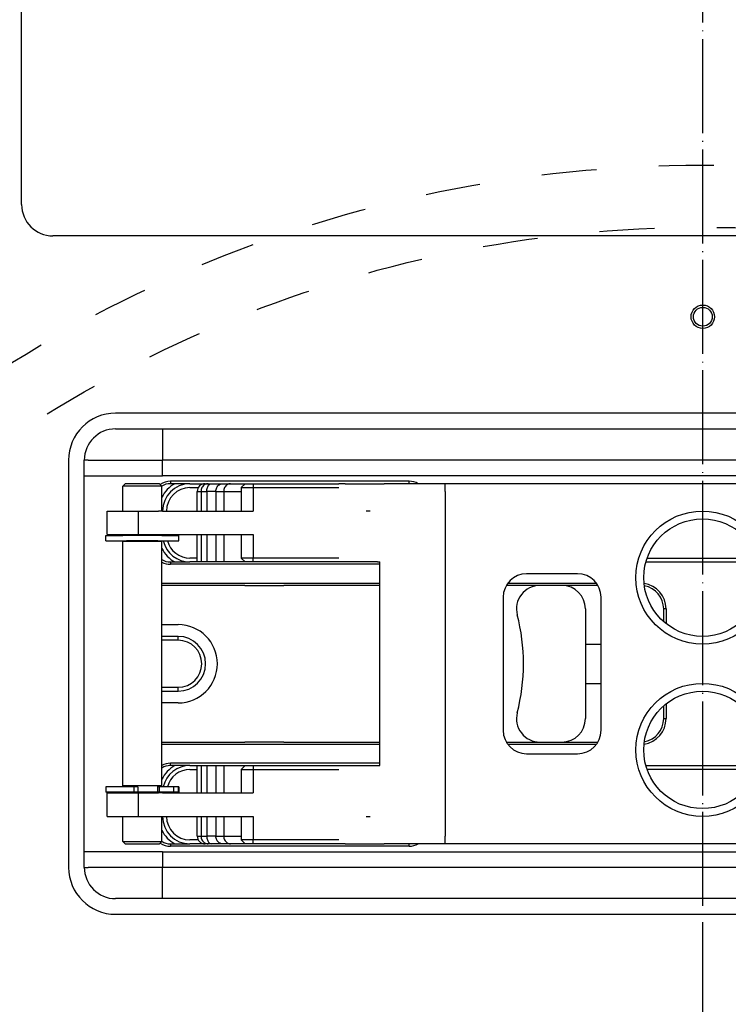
# Model space of a CAD drawing. Extents: x -1809 to 6113, y -4129 to 1471.
# Tile 172 of 197: x 5115 to 5205, y -1762 to -1637. Entities that reach past the tile are written whole.
import ezdxf

# ---------------------------------------------------------------- set-up
doc = ezdxf.new("R2010")
doc.units = 0
doc.linetypes.add('DASHED', pattern=[15, 7, -8])
doc.linetypes.add('DOT_CENTER', pattern=[14, 12, -1, 0, -1])
doc.layers.get('0').update_dxf_attribs({"linetype": 'CONTINUOUS'})
doc.layers.add('1', color=7, linetype='CONTINUOUS')

# ---------------------------------------------------------------- blocks, each defined once
blk = doc.blocks.new('DOWEL_PIN_5X22DIN6325___39', base_point=(5148.56, -1708.88))
at = {"color": 1, "linetype": 'CONTINUOUS'}
blk.add_line((5143.56, -1708.88), (5148.56, -1708.88), dxfattribs=at)
blk = doc.blocks.new('NEEDLE_BEARING_0509_2__40', base_point=(5149.56, -1696.38))
at = {"color": 1, "linetype": 'CONTINUOUS'}
for p, q in [((5143.11, -1696.38), (5144.61, -1696.38)), ((5144.61, -1696.38), (5149.56, -1696.38)), ((5144.61, -1705.38), (5143.11, -1705.38)), ((5149.56, -1705.38), (5144.61, -1705.38))]:
    blk.add_line(p, q, dxfattribs=at)
blk = doc.blocks.new('DOWEL_PIN_5X22DIN6325___41', base_point=(5148.56, -1728.88))
at = {"color": 1, "linetype": 'CONTINUOUS'}
blk.add_line((5148.56, -1728.88), (5143.56, -1728.88), dxfattribs=at)
blk = doc.blocks.new('NEEDLE_BEARING_0509_4__45', base_point=(5149.56, -1732.38))
at = {"color": 1, "linetype": 'CONTINUOUS'}
for p, q in [((5143.11, -1732.38), (5144.61, -1732.38)), ((5144.61, -1732.38), (5149.56, -1732.38)), ((5144.61, -1741.38), (5143.11, -1741.38)), ((5149.56, -1741.38), (5144.61, -1741.38))]:
    blk.add_line(p, q, dxfattribs=at)
blk = doc.blocks.new('BEARING_PARTS__47', base_point=(5261.56, -1696.38))
for name, p in [('NEEDLE_BEARING_0509_2__40', (5149.56, -1696.38)), ('DOWEL_PIN_5X22DIN6325___39', (5148.56, -1708.88)), ('DOWEL_PIN_5X22DIN6325___41', (5148.56, -1728.88)), ('NEEDLE_BEARING_0509_4__45', (5149.56, -1732.38))]:
    blk.add_blockref(name, p)
blk = doc.blocks.new('PLATE_E7018-27702__48', base_point=(5281.06, -1688.88))
at = {"color": 1, "linetype": 'CONTINUOUS'}
for p, q in [((5127.06, -1688.88), (5133.06, -1688.88)), ((5133.06, -1688.88), (5143.56, -1688.88)), ((5143.56, -1688.88), (5145.56, -1688.88)), ((5145.56, -1688.88), (5146.06, -1688.88)), ((5146.06, -1688.88), (5146.56, -1688.88)), ((5146.56, -1688.88), (5148.56, -1688.88)), ((5148.56, -1688.88), (5175.06, -1688.88)), ((5175.06, -1688.88), (5177.06, -1688.88)), ((5177.06, -1688.88), (5178.06, -1688.88)), ((5178.06, -1688.88), (5180.06, -1688.88)), ((5180.06, -1688.88), (5224.06, -1688.88)), ((5123.06, -1694.88), (5123.06, -1692.88)), ((5123.56, -1692.88), (5123.06, -1692.88)), ((5123.06, -1742.88), (5123.06, -1694.88)), ((5136.56, -1695.88), (5138.48, -1695.88)), ((5136.56, -1696.38), (5137.62, -1696.38)), ((5138.48, -1695.88), (5138.9, -1695.88)), ((5138.9, -1695.88), (5139.31, -1695.88)), ((5139.31, -1695.88), (5140.74, -1695.88)), ((5140.74, -1695.88), (5141.74, -1695.88)), ((5141.74, -1695.88), (5143.61, -1695.88)), ((5143.11, -1696.38), (5144.61, -1696.38)), ((5143.61, -1695.88), (5144.61, -1695.88)), ((5144.61, -1695.88), (5148.57, -1695.88)), ((5144.61, -1696.38), (5149.56, -1696.38)), ((5148.57, -1695.88), (5149.56, -1695.88)), ((5149.56, -1695.88), (5155.47, -1695.88)), ((5149.56, -1696.38), (5152.47, -1696.38)), ((5152.47, -1696.38), (5155.47, -1696.38)), ((5155.47, -1695.88), (5155.56, -1695.88)), ((5155.47, -1696.38), (5155.56, -1696.38)), ((5133.06, -1699.38), (5132.56, -1699.38)), ((5159.56, -1699.38), (5159.06, -1699.38)), ((5132.56, -1702.38), (5133.06, -1702.38)), ((5137.48, -1705.38), (5136.56, -1705.38)), ((5137.48, -1705.88), (5136.56, -1705.88)), ((5137.97, -1705.88), (5137.48, -1705.88)), ((5138.7, -1705.88), (5137.97, -1705.88)), ((5139.87, -1705.88), (5138.7, -1705.88)), ((5140.87, -1705.88), (5139.87, -1705.88)), ((5143.61, -1705.88), (5140.87, -1705.88)), ((5144.61, -1705.38), (5143.11, -1705.38)), ((5144.61, -1705.88), (5143.61, -1705.88)), ((5149.56, -1705.38), (5144.61, -1705.38)), ((5149.07, -1705.88), (5144.61, -1705.88)), ((5150.06, -1705.88), (5149.07, -1705.88)), ((5152.47, -1705.38), (5149.56, -1705.38)), ((5155.47, -1705.88), (5150.06, -1705.88)), ((5155.47, -1705.38), (5152.47, -1705.38)), ((5155.56, -1705.38), (5155.47, -1705.38)), ((5155.53, -1705.88), (5155.47, -1705.88)), ((5155.56, -1705.88), (5155.53, -1705.88)), ((5136.56, -1731.88), (5137.48, -1731.88)), ((5136.56, -1732.38), (5137.48, -1732.38)), ((5137.48, -1731.88), (5137.97, -1731.88)), ((5137.97, -1731.88), (5138.7, -1731.88)), ((5138.7, -1731.88), (5139.87, -1731.88)), ((5139.87, -1731.88), (5140.87, -1731.88)), ((5140.87, -1731.88), (5143.61, -1731.88)), ((5143.11, -1732.38), (5144.61, -1732.38)), ((5143.61, -1731.88), (5144.61, -1731.88)), ((5144.61, -1731.88), (5149.07, -1731.88)), ((5144.61, -1732.38), (5149.56, -1732.38)), ((5149.07, -1731.88), (5150.06, -1731.88)), ((5149.56, -1732.38), (5152.47, -1732.38)), ((5150.06, -1731.88), (5155.47, -1731.88)), ((5152.47, -1732.38), (5155.47, -1732.38)), ((5155.47, -1731.88), (5155.53, -1731.88)), ((5155.47, -1732.38), (5155.56, -1732.38)), ((5155.53, -1731.88), (5155.56, -1731.88)), ((5133.06, -1735.38), (5132.56, -1735.38)), ((5132.56, -1738.38), (5133.06, -1738.38)), ((5159.06, -1738.38), (5159.56, -1738.38)), ((5137.62, -1741.38), (5136.56, -1741.38)), ((5144.61, -1741.38), (5143.11, -1741.38)), ((5149.56, -1741.38), (5144.61, -1741.38)), ((5152.47, -1741.38), (5149.56, -1741.38)), ((5155.47, -1741.38), (5152.47, -1741.38)), ((5155.56, -1741.38), (5155.47, -1741.38)), ((5123.06, -1744.88), (5123.06, -1742.88)), ((5138.48, -1741.88), (5136.56, -1741.88)), ((5138.9, -1741.88), (5138.48, -1741.88)), ((5139.31, -1741.88), (5138.9, -1741.88)), ((5140.74, -1741.88), (5139.31, -1741.88)), ((5141.74, -1741.88), (5140.74, -1741.88)), ((5143.61, -1741.88), (5141.74, -1741.88)), ((5144.61, -1741.88), (5143.61, -1741.88)), ((5148.57, -1741.88), (5144.61, -1741.88)), ((5149.56, -1741.88), (5148.57, -1741.88)), ((5155.47, -1741.88), (5149.56, -1741.88)), ((5155.56, -1741.88), (5155.47, -1741.88)), ((5123.06, -1744.88), (5123.56, -1744.88)), ((5133.06, -1748.88), (5127.06, -1748.88)), ((5143.56, -1748.88), (5133.06, -1748.88)), ((5145.56, -1748.88), (5143.56, -1748.88)), ((5146.06, -1748.88), (5145.56, -1748.88)), ((5146.56, -1748.88), (5146.06, -1748.88)), ((5148.56, -1748.88), (5146.56, -1748.88)), ((5175.06, -1748.88), (5148.56, -1748.88)), ((5177.06, -1748.88), (5175.06, -1748.88)), ((5178.06, -1748.88), (5177.06, -1748.88)), ((5180.06, -1748.88), (5178.06, -1748.88)), ((5224.06, -1748.88), (5180.06, -1748.88))]:
    blk.add_line(p, q, dxfattribs=at)
for centre, radius, start, end in [((5127.06, -1692.88), 4, 90, 180), ((5136.56, -1699.38), 4, 118.955, 153.7813), ((5136.56, -1699.38), 3.5, 90, 180), ((5136.56, -1699.38), 3, 90, 180), ((5136.56, -1702.38), 3.5, 180, -178.3628), ((5136.56, -1702.38), 3, 180, -178.0898), ((5136.56, -1702.38), 4, -168.463, -166.9971), ((5136.56, -1702.38), 3.5, -166.787, -90), ((5136.56, -1702.38), 3, -164.534, -90), ((5136.56, -1702.38), 4, -153.7813, -118.955), ((5136.56, -1735.38), 4, 118.955, 153.7813), ((5136.56, -1735.38), 3.5, 90, 166.787), ((5136.56, -1735.38), 3, 90, 164.534), ((5136.56, -1735.38), 4, 166.9971, 168.463), ((5136.56, -1735.38), 3.5, 178.3628, 180), ((5136.56, -1735.38), 3, 178.0898, 180), ((5136.56, -1738.38), 3.5, 180, -90), ((5136.56, -1738.38), 3, 180, -90), ((5136.56, -1738.38), 4, -153.7813, -118.955), ((5127.06, -1744.88), 4, 180, -90)]:
    blk.add_arc(centre, radius, start, end, dxfattribs=at)
blk = doc.blocks.new('PLATE_ASSY_E7018-67702__49', base_point=(5281.06, -1688.88))
for name, p in [('PLATE_E7018-27702__48', (5281.06, -1688.88)), ('BEARING_PARTS__47', (5261.56, -1696.38))]:
    blk.add_blockref(name, p)
blk = doc.blocks.new('DOWEL_PIN_5X50_DIN6325__50', base_point=(5217.06, -1716.38))
at = {"color": 1, "linetype": 'CONTINUOUS'}
for p, q in [((5187.06, -1716.38), (5189.06, -1716.38)), ((5214.97, -1716.38), (5217.06, -1716.38)), ((5187.06, -1721.38), (5189.06, -1721.38)), ((5214.97, -1721.38), (5217.06, -1721.38))]:
    blk.add_line(p, q, dxfattribs=at)
blk = doc.blocks.new('LATCH_E7018-21201_2__51', base_point=(5187.06, -1708.88))
at = {"color": 1, "linetype": 'CONTINUOUS'}
for p, q in [((5136.16, -1708.88), (5132.97, -1708.88)), ((5143.56, -1708.88), (5136.16, -1708.88)), ((5143.56, -1708.88), (5148.56, -1708.88)), ((5160.8, -1708.88), (5148.56, -1708.88)), ((5178.06, -1708.88), (5176.96, -1708.88)), ((5181.26, -1708.88), (5178.06, -1708.88)), ((5184.06, -1708.88), (5181.26, -1708.88)), ((5187.06, -1711.88), (5187.06, -1725.88)), ((5132.97, -1713.88), (5135.06, -1713.88)), ((5135.06, -1715.38), (5132.97, -1715.38)), ((5135.06, -1715.88), (5132.97, -1715.88)), ((5135.06, -1715.88), (5135.06, -1715.38)), ((5132.97, -1721.88), (5135.06, -1721.88)), ((5132.97, -1722.38), (5135.06, -1722.38)), ((5135.06, -1722.38), (5135.06, -1721.88)), ((5135.06, -1723.88), (5132.97, -1723.88)), ((5132.97, -1728.88), (5136.06, -1728.88)), ((5136.06, -1728.88), (5143.56, -1728.88)), ((5148.56, -1728.88), (5143.56, -1728.88)), ((5148.56, -1728.88), (5160.8, -1728.88)), ((5176.96, -1728.88), (5177.56, -1728.88)), ((5177.56, -1728.88), (5181.26, -1728.88)), ((5181.26, -1728.88), (5184.06, -1728.88))]:
    blk.add_line(p, q, dxfattribs=at)
for centre, radius, start, end in [((5181.26, -1711.88), 3, 90, -165.5225), ((5184.06, -1711.88), 3, 0, 90), ((5154.15, -1718.88), 25, 0, 14.4775), ((5135.06, -1718.88), 5, -90, 90), ((5135.06, -1718.88), 3.5, -90, 90), ((5135.06, -1718.88), 3, -90, 90), ((5154.15, -1718.88), 25, -14.4775, 0), ((5181.26, -1725.88), 3, 165.5225, -90), ((5184.06, -1725.88), 3, -90, 0)]:
    blk.add_arc(centre, radius, start, end, dxfattribs=at)
blk = doc.blocks.new('LOCK_ASSY__53', base_point=(5275.06, -1708.88))
for name, p in [('LATCH_E7018-21201_2__51', (5187.06, -1708.88)), ('DOWEL_PIN_5X50_DIN6325__50', (5217.06, -1716.38))]:
    blk.add_blockref(name, p)
blk = doc.blocks.new('LEVER_E7018-25001__54', base_point=(5246.3, -1695.88))
at = {"color": 1, "linetype": 'CONTINUOUS'}
for p, q in [((5138.48, -1695.88), (5138.9, -1695.88)), ((5138.9, -1695.88), (5139.31, -1695.88)), ((5139.31, -1695.88), (5140.74, -1695.88)), ((5140.74, -1695.88), (5141.74, -1695.88)), ((5141.74, -1695.88), (5143.61, -1695.88)), ((5143.61, -1695.88), (5144.61, -1695.88)), ((5144.61, -1695.88), (5148.57, -1695.88)), ((5148.57, -1695.88), (5149.56, -1695.88)), ((5149.56, -1695.88), (5155.47, -1695.88)), ((5155.47, -1695.88), (5155.56, -1695.88)), ((5156.39, -1695.88), (5155.56, -1695.88)), ((5156.39, -1695.88), (5161.36, -1695.88)), ((5164.56, -1695.88), (5161.36, -1695.88)), ((5169.16, -1695.88), (5164.56, -1695.88)), ((5217.47, -1695.88), (5169.16, -1695.88)), ((5169.16, -1696.88), (5169.16, -1695.88)), ((5137.48, -1699.38), (5137.48, -1696.88)), ((5137.48, -1696.88), (5137.97, -1696.88)), ((5137.97, -1696.88), (5138.7, -1696.88)), ((5137.97, -1696.88), (5137.97, -1699.38)), ((5139.87, -1696.88), (5138.7, -1696.88)), ((5138.7, -1696.88), (5138.7, -1699.38)), ((5139.87, -1696.88), (5140.87, -1696.88)), ((5139.87, -1696.88), (5139.87, -1699.38)), ((5140.87, -1696.88), (5143.11, -1696.88)), ((5140.87, -1696.88), (5140.87, -1699.38)), ((5169.16, -1696.88), (5169.16, -1740.88)), ((5137.48, -1705.88), (5137.48, -1702.38)), ((5137.97, -1702.38), (5137.97, -1705.88)), ((5138.7, -1702.38), (5138.7, -1705.88)), ((5139.87, -1702.38), (5139.87, -1705.88)), ((5140.87, -1702.38), (5140.87, -1705.88)), ((5137.97, -1705.88), (5137.48, -1705.88)), ((5138.7, -1705.88), (5137.97, -1705.88)), ((5139.87, -1705.88), (5138.7, -1705.88)), ((5140.87, -1705.88), (5139.87, -1705.88)), ((5143.61, -1705.88), (5140.87, -1705.88)), ((5144.61, -1705.88), (5143.61, -1705.88)), ((5149.07, -1705.88), (5144.61, -1705.88)), ((5150.06, -1705.88), (5149.07, -1705.88)), ((5155.47, -1705.88), (5150.06, -1705.88)), ((5155.53, -1705.88), (5155.47, -1705.88)), ((5155.56, -1705.88), (5155.53, -1705.88)), ((5160.5, -1705.88), (5155.56, -1705.88)), ((5160.5, -1705.88), (5160.8, -1705.88)), ((5160.8, -1731.88), (5160.8, -1705.88)), ((5186.06, -1707.38), (5179.56, -1707.38)), ((5176.56, -1710.38), (5176.56, -1727.38)), ((5189.06, -1727.38), (5189.06, -1710.38)), ((5179.56, -1730.38), (5186.06, -1730.38)), ((5137.48, -1735.38), (5137.48, -1731.88)), ((5137.48, -1731.88), (5137.97, -1731.88)), ((5137.97, -1731.88), (5137.97, -1735.38)), ((5137.97, -1731.88), (5138.7, -1731.88)), ((5138.7, -1731.88), (5138.7, -1735.38)), ((5138.7, -1731.88), (5139.87, -1731.88)), ((5139.87, -1731.88), (5139.87, -1735.38)), ((5139.87, -1731.88), (5140.87, -1731.88)), ((5140.87, -1731.88), (5140.87, -1735.38)), ((5140.87, -1731.88), (5143.61, -1731.88)), ((5143.61, -1731.88), (5144.61, -1731.88)), ((5144.61, -1731.88), (5149.07, -1731.88)), ((5149.07, -1731.88), (5150.06, -1731.88)), ((5150.06, -1731.88), (5155.47, -1731.88)), ((5155.47, -1731.88), (5155.53, -1731.88)), ((5155.53, -1731.88), (5155.56, -1731.88)), ((5155.56, -1731.88), (5160.5, -1731.88)), ((5160.5, -1731.88), (5160.8, -1731.88)), ((5137.48, -1740.88), (5137.48, -1738.38)), ((5137.97, -1738.38), (5137.97, -1740.88)), ((5138.7, -1738.38), (5138.7, -1740.88)), ((5139.87, -1738.38), (5139.87, -1740.88)), ((5140.87, -1738.38), (5140.87, -1740.88)), ((5137.48, -1740.88), (5137.97, -1740.88)), ((5137.97, -1740.88), (5138.7, -1740.88)), ((5139.87, -1740.88), (5138.7, -1740.88)), ((5139.87, -1740.88), (5140.87, -1740.88)), ((5140.87, -1740.88), (5143.11, -1740.88)), ((5169.16, -1741.88), (5169.16, -1740.88)), ((5138.9, -1741.88), (5138.48, -1741.88)), ((5139.31, -1741.88), (5138.9, -1741.88)), ((5140.74, -1741.88), (5139.31, -1741.88)), ((5141.74, -1741.88), (5140.74, -1741.88)), ((5143.61, -1741.88), (5141.74, -1741.88)), ((5144.61, -1741.88), (5143.61, -1741.88)), ((5148.57, -1741.88), (5144.61, -1741.88)), ((5149.56, -1741.88), (5148.57, -1741.88)), ((5155.47, -1741.88), (5149.56, -1741.88)), ((5155.56, -1741.88), (5155.47, -1741.88)), ((5156.39, -1741.88), (5155.56, -1741.88)), ((5156.39, -1741.88), (5161.36, -1741.88)), ((5164.56, -1741.88), (5161.36, -1741.88)), ((5169.16, -1741.88), (5164.56, -1741.88)), ((5217.47, -1741.88), (5169.16, -1741.88))]:
    blk.add_line(p, q, dxfattribs=at)
for centre, radius in [((5202.02, -1707.88), 8.5), ((5202.02, -1707.88), 7.5), ((5202.02, -1729.88), 8.5), ((5202.02, -1729.88), 7.5)]:
    blk.add_circle(centre, radius, dxfattribs=at)
for centre, radius, start, end in [((5138.48, -1696.88), 1, 90, 180), ((5179.56, -1710.38), 3, 90, 180), ((5186.06, -1710.38), 3, 0, 90), ((5179.56, -1727.38), 3, 180, -90), ((5186.06, -1727.38), 3, -90, 0), ((5138.48, -1740.88), 1, 180, -90)]:
    blk.add_arc(centre, radius, start, end, dxfattribs=at)
for points in [[(5138.9, -1695.88), (5138.73, -1695.88), (5138.57, -1695.93), (5138.29, -1696.1), (5138.18, -1696.23), (5138.01, -1696.53), (5137.97, -1696.7), (5137.97, -1696.88)], [(5138.7, -1696.88), (5138.7, -1696.7), (5138.73, -1696.53), (5138.83, -1696.23), (5138.91, -1696.1), (5139.09, -1695.93), (5139.2, -1695.88), (5139.31, -1695.88)], [(5139.87, -1696.88), (5139.87, -1696.7), (5139.91, -1696.53), (5140.06, -1696.23), (5140.17, -1696.1), (5140.43, -1695.93), (5140.58, -1695.88), (5140.74, -1695.88)], [(5141.74, -1695.88), (5141.58, -1695.88), (5141.43, -1695.93), (5141.17, -1696.1), (5141.06, -1696.23), (5140.91, -1696.53), (5140.87, -1696.7), (5140.87, -1696.88)], [(5137.97, -1740.88), (5137.97, -1741.05), (5138.01, -1741.23), (5138.18, -1741.53), (5138.29, -1741.66), (5138.57, -1741.83), (5138.73, -1741.88), (5138.9, -1741.88)], [(5138.7, -1740.88), (5138.7, -1741.05), (5138.73, -1741.23), (5138.83, -1741.53), (5138.91, -1741.66), (5139.09, -1741.83), (5139.2, -1741.88), (5139.31, -1741.88)], [(5140.74, -1741.88), (5140.58, -1741.88), (5140.43, -1741.83), (5140.17, -1741.66), (5140.06, -1741.53), (5139.91, -1741.23), (5139.87, -1741.05), (5139.87, -1740.88)], [(5140.87, -1740.88), (5140.87, -1741.05), (5140.91, -1741.23), (5141.06, -1741.53), (5141.17, -1741.66), (5141.43, -1741.83), (5141.58, -1741.88), (5141.74, -1741.88)]]:
    blk.add_open_spline(points, degree=3, knots=[0, 0, 0, 0, 1, 1, 2, 2, 3, 3, 3, 3], dxfattribs=at)
blk = doc.blocks.new('PIN_E7018-23702_2__55', base_point=(5132.97, -1695.88))
at = {"color": 1, "linetype": 'CONTINUOUS'}
for p, q in [((5128.27, -1695.88), (5127.97, -1696.18)), ((5127.97, -1699.38), (5127.97, -1696.18)), ((5132.97, -1696.18), (5127.97, -1696.18)), ((5132.67, -1695.88), (5128.27, -1695.88)), ((5132.67, -1695.88), (5132.97, -1696.18)), ((5132.97, -1699.38), (5132.97, -1696.18)), ((5127.97, -1702.48), (5127.97, -1702.38)), ((5128.03, -1702.48), (5127.97, -1702.48)), ((5128.22, -1702.48), (5128.03, -1702.48)), ((5128.31, -1702.48), (5128.22, -1702.48)), ((5128.47, -1702.48), (5128.31, -1702.48)), ((5128.5, -1702.48), (5128.47, -1702.48)), ((5128.78, -1702.48), (5128.5, -1702.48)), ((5128.82, -1702.48), (5128.78, -1702.48)), ((5132.13, -1702.48), (5128.82, -1702.48)), ((5132.17, -1702.48), (5132.13, -1702.48)), ((5132.45, -1702.48), (5132.17, -1702.48)), ((5132.47, -1702.48), (5132.45, -1702.48)), ((5132.63, -1702.48), (5132.47, -1702.48)), ((5132.73, -1702.48), (5132.63, -1702.48)), ((5132.92, -1702.48), (5132.73, -1702.48)), ((5132.97, -1702.48), (5132.92, -1702.48)), ((5132.97, -1702.48), (5132.97, -1702.38)), ((5128.47, -1703.28), (5127.97, -1703.28)), ((5127.97, -1734.48), (5127.97, -1703.28)), ((5128.47, -1703.28), (5128.47, -1703.18)), ((5132.47, -1703.28), (5128.47, -1703.28)), ((5132.47, -1703.28), (5132.47, -1703.18)), ((5132.97, -1703.28), (5132.47, -1703.28)), ((5132.97, -1734.48), (5132.97, -1703.28)), ((5128.47, -1734.48), (5127.97, -1734.48)), ((5127.97, -1735.38), (5127.97, -1735.28)), ((5128.47, -1735.28), (5127.97, -1735.28)), ((5132.47, -1734.48), (5128.47, -1734.48)), ((5128.47, -1734.58), (5128.47, -1734.48)), ((5128.49, -1735.28), (5128.47, -1735.28)), ((5128.8, -1735.28), (5128.49, -1735.28)), ((5129.06, -1735.28), (5128.8, -1735.28)), ((5129.32, -1735.28), (5129.06, -1735.28)), ((5129.41, -1735.28), (5129.32, -1735.28)), ((5129.44, -1735.28), (5129.41, -1735.28)), ((5129.55, -1735.28), (5129.44, -1735.28)), ((5129.57, -1735.28), (5129.55, -1735.28)), ((5129.73, -1735.28), (5129.57, -1735.28)), ((5129.9, -1735.28), (5129.73, -1735.28)), ((5131.9, -1735.28), (5129.9, -1735.28)), ((5131.96, -1735.28), (5131.9, -1735.28)), ((5131.99, -1735.28), (5131.96, -1735.28)), ((5132.1, -1735.28), (5131.99, -1735.28)), ((5132.47, -1735.28), (5132.1, -1735.28)), ((5132.47, -1735.28), (5132.47, -1734.48)), ((5132.97, -1734.48), (5132.47, -1734.48)), ((5132.61, -1735.28), (5132.47, -1735.28)), ((5132.47, -1735.28), (5132.47, -1735.28)), ((5132.97, -1735.28), (5132.61, -1735.28)), ((5132.97, -1735.38), (5132.97, -1735.28)), ((5127.97, -1741.58), (5127.97, -1738.38)), ((5132.97, -1741.58), (5132.97, -1738.38)), ((5127.97, -1741.58), (5132.97, -1741.58)), ((5128.27, -1741.88), (5127.97, -1741.58)), ((5132.67, -1741.88), (5132.97, -1741.58)), ((5128.27, -1741.88), (5132.67, -1741.88))]:
    blk.add_line(p, q, dxfattribs=at)
blk = doc.blocks.new('RETAIN_RING_DIN6799-4___60', base_point=(5135.12, -1702.48))
at = {"color": 1, "linetype": 'CONTINUOUS'}
for p, q in [((5125.82, -1702.48), (5127.97, -1702.48)), ((5125.82, -1703.18), (5125.82, -1702.48)), ((5128.03, -1702.48), (5127.97, -1702.48)), ((5128.22, -1702.48), (5128.03, -1702.48)), ((5128.31, -1702.48), (5128.22, -1702.48)), ((5128.47, -1702.48), (5128.31, -1702.48)), ((5128.5, -1702.48), (5128.47, -1702.48)), ((5128.78, -1702.48), (5128.5, -1702.48)), ((5128.82, -1702.48), (5128.78, -1702.48)), ((5132.13, -1702.48), (5128.82, -1702.48)), ((5132.17, -1702.48), (5132.13, -1702.48)), ((5132.45, -1702.48), (5132.17, -1702.48)), ((5132.47, -1702.48), (5132.45, -1702.48)), ((5132.63, -1702.48), (5132.47, -1702.48)), ((5132.73, -1702.48), (5132.63, -1702.48)), ((5132.92, -1702.48), (5132.73, -1702.48)), ((5132.97, -1702.48), (5132.92, -1702.48)), ((5132.97, -1702.48), (5135.12, -1702.48)), ((5135.12, -1703.18), (5135.12, -1702.48)), ((5125.82, -1703.18), (5128.47, -1703.18)), ((5132.47, -1703.18), (5128.47, -1703.18)), ((5132.47, -1703.18), (5135.12, -1703.18))]:
    blk.add_line(p, q, dxfattribs=at)
blk = doc.blocks.new('RETAIN_RING_DIN6799-4___61', base_point=(5135.12, -1734.58))
at = {"color": 1, "linetype": 'CONTINUOUS'}
for p, q in [((5125.82, -1734.58), (5125.82, -1735.28)), ((5128.47, -1734.58), (5125.82, -1734.58)), ((5127.97, -1735.28), (5125.82, -1735.28)), ((5128.47, -1735.28), (5127.97, -1735.28)), ((5129.41, -1734.58), (5128.47, -1734.58)), ((5128.49, -1735.28), (5128.47, -1735.28)), ((5128.8, -1735.28), (5128.49, -1735.28)), ((5129.06, -1735.28), (5128.8, -1735.28)), ((5129.32, -1735.28), (5129.06, -1735.28)), ((5129.41, -1735.28), (5129.32, -1735.28)), ((5129.9, -1734.58), (5129.41, -1734.58)), ((5129.41, -1734.58), (5129.41, -1735.28)), ((5129.44, -1735.28), (5129.41, -1735.28)), ((5129.55, -1735.28), (5129.44, -1735.28)), ((5129.57, -1735.28), (5129.55, -1735.28)), ((5129.73, -1735.28), (5129.57, -1735.28)), ((5129.9, -1735.28), (5129.73, -1735.28)), ((5129.9, -1734.58), (5129.9, -1735.28)), ((5131.9, -1735.28), (5129.9, -1735.28)), ((5131.96, -1735.28), (5131.9, -1735.28)), ((5131.99, -1735.28), (5131.96, -1735.28)), ((5132.1, -1735.28), (5131.99, -1735.28)), ((5132.47, -1735.28), (5132.1, -1735.28)), ((5132.61, -1734.58), (5132.47, -1734.58)), ((5132.61, -1735.28), (5132.47, -1735.28)), ((5132.47, -1735.28), (5132.47, -1735.28)), ((5132.61, -1734.58), (5132.61, -1735.28)), ((5134.47, -1734.58), (5132.61, -1734.58)), ((5132.97, -1735.28), (5132.61, -1735.28)), ((5134.47, -1735.28), (5132.97, -1735.28)), ((5135.05, -1734.58), (5134.47, -1734.58)), ((5134.47, -1734.58), (5134.47, -1735.28)), ((5135.05, -1735.28), (5134.47, -1735.28)), ((5135.12, -1734.58), (5135.05, -1734.58)), ((5135.05, -1734.58), (5135.05, -1735.28)), ((5135.12, -1735.28), (5135.05, -1735.28)), ((5135.12, -1734.58), (5135.12, -1735.28))]:
    blk.add_line(p, q, dxfattribs=at)
blk = doc.blocks.new('RAIL_E7018-23701_1__62', base_point=(5246.97, -1695.88))
at = {"color": 1, "linetype": 'CONTINUOUS'}
for p, q in [((5143.61, -1695.88), (5143.11, -1696.38)), ((5143.11, -1696.38), (5143.11, -1699.38)), ((5143.11, -1696.38), (5144.61, -1696.38)), ((5143.61, -1695.88), (5144.61, -1695.88)), ((5144.61, -1695.88), (5144.61, -1696.38)), ((5144.61, -1695.88), (5148.57, -1695.88)), ((5144.61, -1696.38), (5144.61, -1699.38)), ((5144.61, -1696.38), (5149.56, -1696.38)), ((5148.57, -1695.88), (5149.56, -1695.88)), ((5149.56, -1695.88), (5155.47, -1695.88)), ((5149.56, -1696.38), (5152.47, -1696.38)), ((5152.47, -1696.38), (5155.47, -1696.38)), ((5155.47, -1695.88), (5155.56, -1695.88)), ((5155.47, -1696.38), (5155.56, -1696.38)), ((5156.39, -1695.88), (5155.56, -1695.88)), ((5156.39, -1695.88), (5161.36, -1695.88)), ((5164.56, -1695.88), (5161.36, -1695.88)), ((5169.16, -1695.88), (5164.56, -1695.88)), ((5217.47, -1695.88), (5169.16, -1695.88)), ((5125.97, -1699.38), (5129.97, -1699.38)), ((5125.97, -1702.38), (5125.97, -1699.38)), ((5129.97, -1702.38), (5129.97, -1699.38)), ((5129.97, -1699.38), (5132.56, -1699.38)), ((5133.06, -1699.38), (5132.56, -1699.38)), ((5133.06, -1699.38), (5133.56, -1699.38)), ((5133.56, -1699.38), (5143.11, -1699.38)), ((5143.11, -1699.38), (5144.61, -1699.38)), ((5125.97, -1702.38), (5129.97, -1702.38)), ((5129.97, -1702.38), (5132.56, -1702.38)), ((5132.56, -1702.38), (5133.06, -1702.38)), ((5133.06, -1702.38), (5133.56, -1702.38)), ((5133.56, -1702.38), (5143.11, -1702.38)), ((5143.11, -1702.38), (5143.11, -1705.38)), ((5143.11, -1702.38), (5144.61, -1702.38)), ((5144.61, -1702.38), (5144.61, -1705.38)), ((5143.61, -1705.88), (5143.11, -1705.38)), ((5144.61, -1705.38), (5143.11, -1705.38)), ((5144.61, -1705.88), (5143.61, -1705.88)), ((5144.61, -1705.88), (5144.61, -1705.38)), ((5149.56, -1705.38), (5144.61, -1705.38)), ((5149.07, -1705.88), (5144.61, -1705.88)), ((5150.06, -1705.88), (5149.07, -1705.88)), ((5152.47, -1705.38), (5149.56, -1705.38)), ((5155.47, -1705.88), (5150.06, -1705.88)), ((5155.47, -1705.38), (5152.47, -1705.38)), ((5155.56, -1705.38), (5155.47, -1705.38)), ((5155.53, -1705.88), (5155.47, -1705.88)), ((5155.56, -1705.88), (5155.53, -1705.88)), ((5160.5, -1705.88), (5155.56, -1705.88)), ((5160.5, -1705.88), (5160.8, -1705.88)), ((5194.79, -1705.88), (5209.24, -1705.88)), ((5194.95, -1705.38), (5209.09, -1705.38))]:
    blk.add_line(p, q, dxfattribs=at)
blk = doc.blocks.new('RAIL_E7018-23701_2__63', base_point=(5246.97, -1731.88))
at = {"color": 1, "linetype": 'CONTINUOUS'}
for p, q in [((5143.61, -1731.88), (5143.11, -1732.38)), ((5143.11, -1732.38), (5143.11, -1735.38)), ((5143.11, -1732.38), (5144.61, -1732.38)), ((5143.61, -1731.88), (5144.61, -1731.88)), ((5144.61, -1731.88), (5149.07, -1731.88)), ((5144.61, -1731.88), (5144.61, -1732.38)), ((5144.61, -1732.38), (5144.61, -1735.38)), ((5144.61, -1732.38), (5149.56, -1732.38)), ((5149.07, -1731.88), (5150.06, -1731.88)), ((5149.56, -1732.38), (5152.47, -1732.38)), ((5150.06, -1731.88), (5155.47, -1731.88)), ((5152.47, -1732.38), (5155.47, -1732.38)), ((5155.47, -1731.88), (5155.53, -1731.88)), ((5155.47, -1732.38), (5155.56, -1732.38)), ((5155.53, -1731.88), (5155.56, -1731.88)), ((5155.56, -1731.88), (5160.5, -1731.88)), ((5160.5, -1731.88), (5160.8, -1731.88)), ((5194.79, -1731.88), (5209.24, -1731.88)), ((5209.09, -1732.38), (5194.95, -1732.38)), ((5125.97, -1738.38), (5125.97, -1735.38)), ((5125.97, -1735.38), (5129.97, -1735.38)), ((5129.97, -1738.38), (5129.97, -1735.38)), ((5129.97, -1735.38), (5132.56, -1735.38)), ((5133.06, -1735.38), (5132.56, -1735.38)), ((5133.06, -1735.38), (5133.56, -1735.38)), ((5133.56, -1735.38), (5143.11, -1735.38)), ((5143.11, -1735.38), (5144.61, -1735.38)), ((5125.97, -1738.38), (5129.97, -1738.38)), ((5129.97, -1738.38), (5132.56, -1738.38)), ((5132.56, -1738.38), (5133.06, -1738.38)), ((5133.06, -1738.38), (5133.56, -1738.38)), ((5133.56, -1738.38), (5143.11, -1738.38)), ((5143.11, -1738.38), (5144.61, -1738.38)), ((5143.11, -1738.38), (5143.11, -1741.38)), ((5144.61, -1738.38), (5144.61, -1741.38)), ((5144.61, -1741.38), (5143.11, -1741.38)), ((5143.61, -1741.88), (5143.11, -1741.38)), ((5149.56, -1741.38), (5144.61, -1741.38)), ((5144.61, -1741.88), (5144.61, -1741.38)), ((5152.47, -1741.38), (5149.56, -1741.38)), ((5155.47, -1741.38), (5152.47, -1741.38)), ((5155.56, -1741.38), (5155.47, -1741.38)), ((5144.61, -1741.88), (5143.61, -1741.88)), ((5148.57, -1741.88), (5144.61, -1741.88)), ((5149.56, -1741.88), (5148.57, -1741.88)), ((5155.47, -1741.88), (5149.56, -1741.88)), ((5155.56, -1741.88), (5155.47, -1741.88)), ((5156.39, -1741.88), (5155.56, -1741.88)), ((5156.39, -1741.88), (5161.36, -1741.88)), ((5164.56, -1741.88), (5161.36, -1741.88)), ((5169.16, -1741.88), (5164.56, -1741.88)), ((5217.47, -1741.88), (5169.16, -1741.88))]:
    blk.add_line(p, q, dxfattribs=at)
blk = doc.blocks.new('CLAMP_ASSY__64', base_point=(5267.28, -1695.88))
for name, p in [('RAIL_E7018-23701_1__62', (5246.97, -1695.88)), ('PIN_E7018-23702_2__55', (5132.97, -1695.88)), ('LEVER_E7018-25001__54', (5246.3, -1695.88)), ('RETAIN_RING_DIN6799-4___60', (5135.12, -1702.48)), ('RAIL_E7018-23701_2__63', (5246.97, -1731.88)), ('RETAIN_RING_DIN6799-4___61', (5135.12, -1734.58))]:
    blk.add_blockref(name, p)
blk = doc.blocks.new('PIN_E7018-23703_5__65', base_point=(5148.56, -1744.88))
at = {"color": 1, "linetype": 'CONTINUOUS'}
for p, q in [((5144.06, -1744.88), (5143.56, -1744.88)), ((5148.06, -1744.88), (5144.06, -1744.88)), ((5148.5, -1744.88), (5148.06, -1744.88)), ((5148.56, -1744.88), (5148.5, -1744.88)), ((5145.56, -1748.88), (5143.56, -1748.88)), ((5148.56, -1748.88), (5146.56, -1748.88))]:
    blk.add_line(p, q, dxfattribs=at)
blk = doc.blocks.new('PIN_E7018-23703_6__68', base_point=(5180.06, -1725.38))
at = {"color": 1, "linetype": 'CONTINUOUS'}
for p, q in [((5175.56, -1744.88), (5175.06, -1744.88)), ((5179.56, -1744.88), (5175.56, -1744.88)), ((5180, -1744.88), (5179.56, -1744.88)), ((5180.06, -1744.88), (5180, -1744.88)), ((5177.06, -1748.88), (5175.06, -1748.88)), ((5180.06, -1748.88), (5178.06, -1748.88))]:
    blk.add_line(p, q, dxfattribs=at)
blk = doc.blocks.new('PIN_E7018-23703_4__69', base_point=(5148.56, -1688.88))
at = {"color": 1, "linetype": 'CONTINUOUS'}
for p, q in [((5143.56, -1688.88), (5145.56, -1688.88)), ((5146.56, -1688.88), (5148.56, -1688.88)), ((5144.06, -1692.88), (5143.56, -1692.88)), ((5148.06, -1692.88), (5144.06, -1692.88)), ((5148.56, -1692.88), (5148.06, -1692.88))]:
    blk.add_line(p, q, dxfattribs=at)
blk = doc.blocks.new('PIN_E7018-23703_3__70', base_point=(5180.06, -1688.88))
at = {"color": 1, "linetype": 'CONTINUOUS'}
for p, q in [((5175.06, -1688.88), (5177.06, -1688.88)), ((5178.06, -1688.88), (5180.06, -1688.88)), ((5175.56, -1692.88), (5175.06, -1692.88)), ((5179.56, -1692.88), (5175.56, -1692.88)), ((5180.06, -1692.88), (5179.56, -1692.88))]:
    blk.add_line(p, q, dxfattribs=at)
blk = doc.blocks.new('LATCHPINS__73', base_point=(5260.56, -1688.88))
for name, p in [('PIN_E7018-23703_4__69', (5148.56, -1688.88)), ('PIN_E7018-23703_3__70', (5180.06, -1688.88)), ('PIN_E7018-23703_5__65', (5148.56, -1744.88)), ('PIN_E7018-23703_6__68', (5180.06, -1725.38))]:
    blk.add_blockref(name, p)
blk = doc.blocks.new('Z_STAGE_PLATE__74', base_point=(5281.06, -1688.88))
at = {"color": 1, "linetype": 'CONTINUOUS'}
for p, q in [((5127.06, -1688.88), (5133.06, -1688.88)), ((5133.06, -1688.88), (5143.56, -1688.88)), ((5133.06, -1688.88), (5133.06, -1692.88)), ((5143.56, -1688.88), (5145.56, -1688.88)), ((5145.56, -1688.88), (5146.06, -1688.88)), ((5146.06, -1688.88), (5146.56, -1688.88)), ((5146.56, -1688.88), (5148.56, -1688.88)), ((5148.56, -1688.88), (5175.06, -1688.88)), ((5175.06, -1688.88), (5177.06, -1688.88)), ((5177.06, -1688.88), (5178.06, -1688.88)), ((5178.06, -1688.88), (5180.06, -1688.88)), ((5180.06, -1688.88), (5224.06, -1688.88)), ((5123.06, -1694.88), (5123.06, -1692.88)), ((5123.56, -1692.88), (5123.06, -1692.88)), ((5123.56, -1692.88), (5133.06, -1692.88)), ((5133.06, -1694.88), (5133.06, -1692.88)), ((5143.56, -1692.88), (5133.06, -1692.88)), ((5144.06, -1692.88), (5143.56, -1692.88)), ((5148.06, -1692.88), (5144.06, -1692.88)), ((5148.56, -1692.88), (5148.06, -1692.88)), ((5175.06, -1692.88), (5148.56, -1692.88)), ((5175.56, -1692.88), (5175.06, -1692.88)), ((5179.56, -1692.88), (5175.56, -1692.88)), ((5180.06, -1692.88), (5179.56, -1692.88)), ((5224.06, -1692.88), (5180.06, -1692.88)), ((5123.06, -1742.88), (5123.06, -1694.88)), ((5123.06, -1694.88), (5133.06, -1694.88)), ((5271.06, -1694.88), (5133.06, -1694.88)), ((5164.56, -1695.58), (5134.06, -1695.58)), ((5134.06, -1695.58), (5134.06, -1695.88)), ((5136.56, -1695.88), (5134.06, -1695.88)), ((5136.56, -1695.88), (5138.48, -1695.88)), ((5138.48, -1695.88), (5138.9, -1695.88)), ((5138.9, -1695.88), (5139.31, -1695.88)), ((5139.31, -1695.88), (5140.74, -1695.88)), ((5140.74, -1695.88), (5141.74, -1695.88)), ((5141.74, -1695.88), (5143.61, -1695.88)), ((5143.61, -1695.88), (5144.61, -1695.88)), ((5144.61, -1695.88), (5148.57, -1695.88)), ((5148.57, -1695.88), (5149.56, -1695.88)), ((5149.56, -1695.88), (5155.47, -1695.88)), ((5155.47, -1695.88), (5155.56, -1695.88)), ((5156.39, -1695.88), (5155.56, -1695.88)), ((5156.39, -1695.88), (5161.36, -1695.88)), ((5164.56, -1695.88), (5161.36, -1695.88)), ((5164.56, -1695.88), (5164.56, -1695.58)), ((5134.06, -1705.88), (5136.56, -1705.88)), ((5134.06, -1705.88), (5134.06, -1706.18)), ((5160.8, -1706.18), (5134.06, -1706.18)), ((5137.48, -1705.88), (5136.56, -1705.88)), ((5137.97, -1705.88), (5137.48, -1705.88)), ((5138.7, -1705.88), (5137.97, -1705.88)), ((5139.87, -1705.88), (5138.7, -1705.88)), ((5140.87, -1705.88), (5139.87, -1705.88)), ((5143.61, -1705.88), (5140.87, -1705.88)), ((5144.61, -1705.88), (5143.61, -1705.88)), ((5149.07, -1705.88), (5144.61, -1705.88)), ((5150.06, -1705.88), (5149.07, -1705.88)), ((5155.47, -1705.88), (5150.06, -1705.88)), ((5155.53, -1705.88), (5155.47, -1705.88)), ((5155.56, -1705.88), (5155.53, -1705.88)), ((5160.5, -1705.88), (5155.56, -1705.88)), ((5160.5, -1705.88), (5160.8, -1705.88)), ((5132.97, -1708.58), (5160.8, -1708.58)), ((5136.16, -1708.88), (5132.97, -1708.88)), ((5143.56, -1708.88), (5136.16, -1708.88)), ((5143.56, -1708.88), (5148.56, -1708.88)), ((5160.8, -1708.88), (5148.56, -1708.88)), ((5178.06, -1708.88), (5176.96, -1708.88)), ((5177.16, -1708.58), (5188.46, -1708.58)), ((5181.26, -1708.88), (5178.06, -1708.88)), ((5184.06, -1708.88), (5181.26, -1708.88)), ((5188.66, -1708.88), (5184.06, -1708.88)), ((5197.06, -1713.51), (5197.06, -1711.88)), ((5197.36, -1711.88), (5197.06, -1711.88)), ((5197.36, -1711.88), (5197.36, -1713.76)), ((5197.36, -1724), (5197.36, -1725.88)), ((5197.06, -1725.88), (5197.06, -1724.25)), ((5197.06, -1725.88), (5197.36, -1725.88)), ((5132.97, -1728.88), (5136.06, -1728.88)), ((5136.06, -1728.88), (5143.56, -1728.88)), ((5148.56, -1728.88), (5143.56, -1728.88)), ((5148.56, -1728.88), (5160.8, -1728.88)), ((5176.96, -1728.88), (5177.56, -1728.88)), ((5177.56, -1728.88), (5181.26, -1728.88)), ((5181.26, -1728.88), (5184.06, -1728.88)), ((5184.06, -1728.88), (5188.66, -1728.88)), ((5160.8, -1729.18), (5132.97, -1729.18)), ((5188.46, -1729.18), (5177.16, -1729.18)), ((5160.8, -1731.58), (5134.06, -1731.58)), ((5134.06, -1731.88), (5134.06, -1731.58)), ((5136.56, -1731.88), (5134.06, -1731.88)), ((5136.56, -1731.88), (5137.48, -1731.88)), ((5137.48, -1731.88), (5137.97, -1731.88)), ((5137.97, -1731.88), (5138.7, -1731.88)), ((5138.7, -1731.88), (5139.87, -1731.88)), ((5139.87, -1731.88), (5140.87, -1731.88)), ((5140.87, -1731.88), (5143.61, -1731.88)), ((5143.61, -1731.88), (5144.61, -1731.88)), ((5144.61, -1731.88), (5149.07, -1731.88)), ((5149.07, -1731.88), (5150.06, -1731.88)), ((5150.06, -1731.88), (5155.47, -1731.88)), ((5155.47, -1731.88), (5155.53, -1731.88)), ((5155.53, -1731.88), (5155.56, -1731.88)), ((5155.56, -1731.88), (5160.5, -1731.88)), ((5160.5, -1731.88), (5160.8, -1731.88)), ((5123.06, -1744.88), (5123.06, -1742.88)), ((5133.06, -1742.88), (5123.06, -1742.88)), ((5133.06, -1742.88), (5271.06, -1742.88)), ((5133.06, -1742.88), (5133.06, -1744.88)), ((5134.06, -1741.88), (5136.56, -1741.88)), ((5134.06, -1741.88), (5134.06, -1742.18)), ((5164.56, -1742.18), (5134.06, -1742.18)), ((5138.48, -1741.88), (5136.56, -1741.88)), ((5138.9, -1741.88), (5138.48, -1741.88)), ((5139.31, -1741.88), (5138.9, -1741.88)), ((5140.74, -1741.88), (5139.31, -1741.88)), ((5141.74, -1741.88), (5140.74, -1741.88)), ((5143.61, -1741.88), (5141.74, -1741.88)), ((5144.61, -1741.88), (5143.61, -1741.88)), ((5148.57, -1741.88), (5144.61, -1741.88)), ((5149.56, -1741.88), (5148.57, -1741.88)), ((5155.47, -1741.88), (5149.56, -1741.88)), ((5155.56, -1741.88), (5155.47, -1741.88)), ((5156.39, -1741.88), (5155.56, -1741.88)), ((5156.39, -1741.88), (5161.36, -1741.88)), ((5164.56, -1741.88), (5161.36, -1741.88)), ((5164.56, -1742.18), (5164.56, -1741.88)), ((5123.06, -1744.88), (5123.56, -1744.88)), ((5133.06, -1744.88), (5123.56, -1744.88)), ((5143.56, -1744.88), (5133.06, -1744.88)), ((5133.06, -1748.88), (5133.06, -1744.88)), ((5144.06, -1744.88), (5143.56, -1744.88)), ((5148.06, -1744.88), (5144.06, -1744.88)), ((5148.5, -1744.88), (5148.06, -1744.88)), ((5148.56, -1744.88), (5148.5, -1744.88)), ((5175.06, -1744.88), (5148.56, -1744.88)), ((5175.56, -1744.88), (5175.06, -1744.88)), ((5179.56, -1744.88), (5175.56, -1744.88)), ((5180, -1744.88), (5179.56, -1744.88)), ((5180.06, -1744.88), (5180, -1744.88)), ((5224.06, -1744.88), (5180.06, -1744.88)), ((5133.06, -1748.88), (5127.06, -1748.88)), ((5143.56, -1748.88), (5133.06, -1748.88)), ((5145.56, -1748.88), (5143.56, -1748.88)), ((5146.06, -1748.88), (5145.56, -1748.88)), ((5146.56, -1748.88), (5146.06, -1748.88)), ((5148.56, -1748.88), (5146.56, -1748.88)), ((5175.06, -1748.88), (5148.56, -1748.88)), ((5177.06, -1748.88), (5175.06, -1748.88)), ((5178.06, -1748.88), (5177.06, -1748.88)), ((5180.06, -1748.88), (5178.06, -1748.88)), ((5224.06, -1748.88), (5180.06, -1748.88))]:
    blk.add_line(p, q, dxfattribs=at)
for centre, radius, start, end in [((5127.06, -1692.88), 4, 90, 180), ((5134.06, -1697.88), 2.3, 90, 124.1633), ((5134.06, -1697.88), 2, 90, 122.972), ((5164.56, -1697.88), 2.3, 60.4082, 90), ((5134.06, -1703.88), 2, -122.972, -90), ((5134.06, -1703.88), 2.3, -118.245, -90), ((5194.06, -1711.88), 3.3, 0, 81.4434), ((5194.06, -1711.88), 3, 0, 79.8604), ((5194.06, -1725.88), 3.3, -81.4434, 0), ((5194.06, -1725.88), 3, -79.8604, 0), ((5134.06, -1733.88), 2.3, 90, 118.245), ((5134.06, -1733.88), 2, 90, 122.972), ((5134.06, -1739.88), 2, -122.972, -90), ((5134.06, -1739.88), 2.3, -124.1633, -90), ((5164.56, -1739.88), 2.3, -90, -60.4082), ((5127.06, -1744.88), 4, 180, -90)]:
    blk.add_arc(centre, radius, start, end, dxfattribs=at)
blk = doc.blocks.new('Z-STAGE_ASSY__75', base_point=(5281.06, -1688.88))
for name, p in [('Z_STAGE_PLATE__74', (5281.06, -1688.88)), ('LATCHPINS__73', (5260.56, -1688.88)), ('CLAMP_ASSY__64', (5267.28, -1695.88)), ('LOCK_ASSY__53', (5275.06, -1708.88))]:
    blk.add_blockref(name, p)
blk = doc.blocks.new('E7018FA_ASSY_2__76', base_point=(5281.06, -1688.88))
for name in ['PLATE_ASSY_E7018-67702__49', 'Z-STAGE_ASSY__75']:
    blk.add_blockref(name, (5281.06, -1688.88))
blk = doc.blocks.new('E7018FA__77', base_point=(5281.06, -1688.88))
blk.add_blockref('E7018FA_ASSY_2__76', (5281.06, -1688.88))
blk = doc.blocks.new('DUT_BOARD__78', base_point=(5409.88, -1537.57))
at = {"color": 1, "linetype": 'CONTINUOUS'}
for p, q in [((5115.06, -1660.23), (5115.06, -1541.57)), ((5285.06, -1664.23), (5119.06, -1664.23))]:
    blk.add_line(p, q, dxfattribs=at)
blk.add_arc((5119.06, -1660.23), 4, 180, -90, dxfattribs=at)
blk = doc.blocks.new('BUSHING_E7018-21701_1__119', base_point=(5140.06, -1713.88))
at = {"color": 1, "linetype": 'CONTINUOUS'}
blk.add_arc((5135.06, -1718.88), 5, -90, 90, dxfattribs=at)
blk = doc.blocks.new('BUSHINGS_POGOTOWER__120', base_point=(5273.56, -1713.88))
blk.add_blockref('BUSHING_E7018-21701_1__119', (5140.06, -1713.88))
blk = doc.blocks.new('SMALLPARTS__186', base_point=(5452.36, -1481.88))
blk.add_blockref('BUSHINGS_POGOTOWER__120', (5273.56, -1713.88))
blk = doc.blocks.new('E7018-24101__187', base_point=(5438.86, -1521.88))
at = {"color": 1, "linetype": 'CONTINUOUS'}
for p, q in [((5115.06, -1660.23), (5115.06, -1541.57)), ((5285.06, -1664.23), (5119.06, -1664.23)), ((5277.06, -1686.88), (5127.06, -1686.88)), ((5121.06, -1692.88), (5121.06, -1744.88)), ((5127.06, -1750.88), (5277.06, -1750.88))]:
    blk.add_line(p, q, dxfattribs=at)
for radius in [1.5, 1.2]:
    blk.add_circle((5202.06, -1674.56), radius, dxfattribs=at)
for centre, radius, start, end in [((5119.06, -1660.23), 4, 180, -90), ((5127.06, -1692.88), 6, 90, 180), ((5127.06, -1744.88), 6, 180, -90)]:
    blk.add_arc(centre, radius, start, end, dxfattribs=at)
blk = doc.blocks.new('E7018-64101__188', base_point=(5452.36, -1481.88))
for name, p in [('SMALLPARTS__186', (5452.36, -1481.88)), ('E7018-24101__187', (5438.86, -1521.88))]:
    blk.add_blockref(name, p)
blk = doc.blocks.new('STIFF_ASSY_DUTBD__189', base_point=(5452.36, -1481.88))
for name, p in [('E7018-64101__188', (5452.36, -1481.88)), ('DUT_BOARD__78', (5409.88, -1537.57))]:
    blk.add_blockref(name, p)
blk = doc.blocks.new('A1__190', base_point=(5452.36, -1481.88))
for name, p in [('STIFF_ASSY_DUTBD__189', (5452.36, -1481.88)), ('E7018FA__77', (5281.06, -1688.88))]:
    blk.add_blockref(name, p)
blk = doc.blocks.new('FRONT1__191', base_point=(5452.36, -1481.88))
blk.add_blockref('A1__190', (5452.36, -1481.88))
blk = doc.blocks.new('L1__192', base_point=(5452.36, -1481.88))
blk.add_blockref('FRONT1__191', (5452.36, -1481.88))
blk = doc.blocks.new('HEADPLATE_EG__1074', base_point=(4654.3, -2191.02))
at = {"layer": '1', "color": 1, "linetype": 'DOT_CENTER'}
blk.add_line((5202.06, -2060), (5202.06, -1583.75), dxfattribs=at)
at = {"layer": '1', "color": 7, "linetype": 'DASHED'}
for radius in [166.69, 158.75]:
    blk.add_circle((5202.06, -1821.88), radius, dxfattribs=at)

msp = doc.modelspace()

# ---------------------------------------------------------------- block references
msp.add_blockref('L1__192', (5452.36, -1481.88))
at = {"layer": '1'}
msp.add_blockref('HEADPLATE_EG__1074', (4654.3, -2191.02), dxfattribs=at)

doc.saveas('drawing.dxf')
